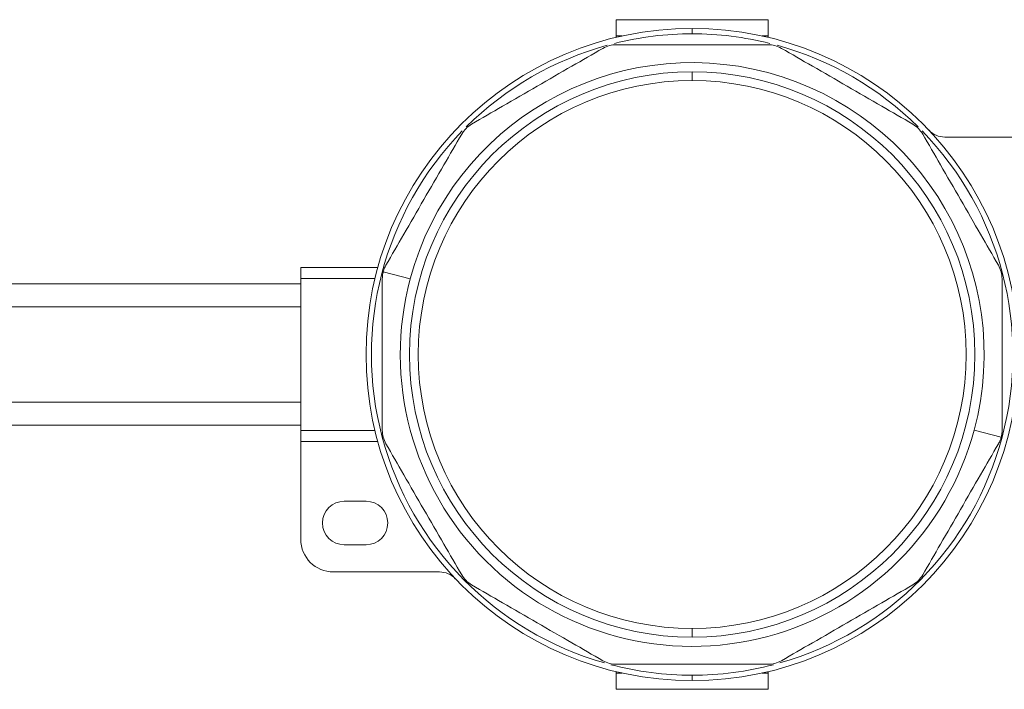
# Model space of a CAD drawing. Header units: millimetres. Extents: x -456 to 1926, y -70 to 431.
# Tile 15 of 44: x -150 to -59, y 369 to 431. Entities that reach past the tile are written whole.
import ezdxf

# ---------------------------------------------------------------- set-up
doc = ezdxf.new("R2010")
doc.units = ezdxf.units.MM
doc.linetypes.add('SLD-Solid', pattern=[0])

msp = doc.modelspace()

# ---------------------------------------------------------------- linework, layer by layer
at = {"color": 7, "linetype": 'SLD-Solid', "lineweight": 18}
for p, q in [((-95.186, 430.942), (-81.186, 430.942)), ((-95.186, 429.442), (-95.186, 430.942)), ((-81.186, 430.942), (-81.186, 429.442)), ((-94.628, 429.442), (-95.186, 429.442)), ((-95.186, 429.314), (-95.186, 429.442)), ((-88.186, 429.642), (-88.186, 430.142)), ((-81.186, 429.442), (-81.743, 429.442)), ((-81.186, 429.442), (-81.186, 429.314)), ((-88.186, 425.342), (-88.186, 426.142)), ((-64.948, 420.142), (-55.186, 420.142)), ((-117.099, 408.142), (-124.186, 408.142)), ((-124.186, 407.142), (-124.186, 408.142)), ((-114.119, 407.091), (-116.6, 407.756)), ((-124.186, 406.642), (-184.596, 406.642)), ((-117.357, 407.142), (-124.186, 407.142)), ((-124.186, 393.142), (-124.186, 407.142)), ((-124.186, 404.517), (-184.596, 404.517)), ((-124.186, 395.767), (-184.596, 395.767)), ((-184.596, 393.642), (-124.186, 393.642)), ((-117.357, 393.142), (-124.186, 393.142)), ((-124.186, 392.142), (-124.186, 393.142)), ((-62.252, 393.194), (-59.771, 392.529)), ((-117.099, 392.142), (-124.186, 392.142)), ((-124.186, 383.142), (-124.186, 392.142)), ((-118.186, 386.642), (-120.186, 386.642)), ((-120.186, 382.642), (-118.186, 382.642)), ((-111.423, 380.142), (-121.186, 380.142)), ((-88.186, 374.942), (-88.186, 374.142)), ((-95.186, 370.842), (-95.186, 370.971)), ((-95.186, 370.842), (-94.628, 370.842)), ((-95.186, 369.342), (-95.186, 370.842)), ((-88.186, 370.642), (-88.186, 370.142)), ((-81.743, 370.842), (-81.186, 370.842)), ((-81.186, 370.971), (-81.186, 370.842)), ((-81.186, 370.842), (-81.186, 369.342)), ((-81.186, 369.342), (-95.186, 369.342))]:
    msp.add_line(p, q, dxfattribs=at)
for centre, radius, start, end in [((-88.186, 400.142), 30, 90, 270), ((-88.186, 400.142), 29.5, 90, 104.00923), ((-88.186, 400.142), 30, 270, 90), ((-88.186, 400.142), 29.5, 75.99077, 90), ((-88.186, 400.142), 29.5, 105.34067, 134.7625), ((-88.186, 400.142), 29.5, 45.2375, 74.65933), ((-88.186, 400.142), 26.848, 345, 165), ((-88.186, 400.142), 26, 90, 270), ((-88.186, 400.142), 26, 270, 90), ((-88.186, 400.142), 25.2, 90, 270), ((-88.186, 400.142), 25.2, 270, 90), ((-88.186, 400.142), 29.5, 135.77528, 254.1101), ((-88.186, 400.142), 29.5, 285.8899, 44.22472), ((-64.948, 422.142), 2, 223.43254, 270), ((-88.186, 400.142), 26.848, 165, 345), ((-120.186, 384.642), 2, 90, 270), ((-118.186, 384.642), 2, 270, 90), ((-121.186, 383.142), 3, 180, 270), ((-111.423, 378.142), 2, 43.43254, 90), ((-88.186, 400.142), 29.5, 255.28934, 270), ((-88.186, 400.142), 29.5, 270, 284.71066)]:
    msp.add_arc(centre, radius, start, end, dxfattribs=at)
for points in [[(-95.152, 428.642), (-95.372, 428.628), (-95.81, 428.599), (-96.205, 428.405), (-96.402, 428.307)], [(-79.969, 428.307), (-80.166, 428.405), (-80.561, 428.599), (-80.999, 428.628), (-81.219, 428.642)], [(-108.469, 421.341), (-108.652, 421.219), (-109.017, 420.974), (-109.262, 420.609), (-109.384, 420.426)], [(-66.987, 420.426), (-67.109, 420.609), (-67.354, 420.974), (-67.719, 421.219), (-67.902, 421.341)], [(-59.686, 407.109), (-59.7, 407.329), (-59.729, 407.767), (-59.923, 408.162), (-60.021, 408.359)], [(-116.686, 393.176), (-116.671, 392.956), (-116.642, 392.518), (-116.448, 392.123), (-116.351, 391.926)], [(-109.384, 379.859), (-109.262, 379.676), (-109.017, 379.311), (-108.652, 379.066), (-108.469, 378.944)], [(-67.902, 378.944), (-67.719, 379.066), (-67.354, 379.311), (-67.109, 379.676), (-66.987, 379.859)], [(-96.402, 371.977), (-96.205, 371.88), (-95.81, 371.686), (-95.372, 371.657), (-95.152, 371.642)], [(-81.219, 371.642), (-80.999, 371.657), (-80.561, 371.686), (-80.166, 371.88), (-79.969, 371.977)]]:
    msp.add_open_spline(points, degree=3, dxfattribs=at)
for points, knots in [([(-95.152, 428.642), (-94.063, 428.642), (-91.758, 428.642), (-88.187, 428.642), (-84.615, 428.642), (-82.309, 428.642), (-81.219, 428.642)], [0, 0, 0, 0, 0.236329, 0.499843, 0.763462, 1, 1, 1, 1]), ([(-108.469, 421.341), (-107.525, 421.886), (-105.53, 423.038), (-102.438, 424.823), (-99.344, 426.609), (-97.347, 427.762), (-96.402, 428.307)], [0, 0, 0, 0, 0.236422, 0.499664, 0.763434, 1, 1, 1, 1]), ([(-79.969, 428.307), (-79.025, 427.763), (-77.029, 426.61), (-73.936, 424.825), (-70.843, 423.039), (-68.846, 421.886), (-67.902, 421.341)], [0, 0, 0, 0, 0.236379, 0.499917, 0.763509, 1, 1, 1, 1]), ([(-116.351, 408.359), (-115.806, 409.303), (-114.654, 411.298), (-112.869, 414.39), (-111.083, 417.483), (-109.929, 419.481), (-109.384, 420.426)], [0, 0, 0, 0, 0.236407, 0.499638, 0.763417, 1, 1, 1, 1]), ([(-66.987, 420.426), (-66.442, 419.482), (-65.29, 417.486), (-63.504, 414.393), (-61.718, 411.299), (-60.566, 409.303), (-60.021, 408.359)], [0, 0, 0, 0, 0.236426, 0.49999, 0.763559, 1, 1, 1, 1]), ([(-116.6, 407.756), (-116.627, 407.638), (-116.677, 407.423), (-116.683, 407.207), (-116.686, 407.109)], [0, 0, 0, 0, 0.5494201, 1, 1, 1, 1]), ([(-116.351, 408.359), (-116.409, 408.25), (-116.51, 408.058), (-116.573, 407.847), (-116.6, 407.756)], [0, 0, 0, 0, 0.570321, 1, 1, 1, 1]), ([(-116.686, 393.176), (-116.686, 394.266), (-116.686, 396.572), (-116.686, 400.143), (-116.686, 403.714), (-116.686, 406.018), (-116.686, 407.109)], [0, 0, 0, 0, 0.236595, 0.500157, 0.763328, 1, 1, 1, 1]), ([(-59.686, 407.109), (-59.686, 406.018), (-59.686, 403.713), (-59.686, 400.142), (-59.686, 396.571), (-59.686, 394.267), (-59.686, 393.176)], [0, 0, 0, 0, 0.236595, 0.500157, 0.763328, 1, 1, 1, 1]), ([(-59.771, 392.529), (-59.744, 392.647), (-59.695, 392.862), (-59.688, 393.078), (-59.686, 393.176)], [0, 0, 0, 0, 0.5494201, 1, 1, 1, 1]), ([(-60.021, 391.926), (-59.963, 392.035), (-59.861, 392.227), (-59.798, 392.438), (-59.771, 392.529)], [0, 0, 0, 0, 0.570321, 1, 1, 1, 1]), ([(-109.384, 379.859), (-109.929, 380.803), (-111.081, 382.799), (-112.867, 385.892), (-114.653, 388.985), (-115.806, 390.982), (-116.351, 391.926)], [0, 0, 0, 0, 0.236426, 0.49999, 0.763559, 1, 1, 1, 1]), ([(-60.021, 391.926), (-60.565, 390.982), (-61.717, 388.987), (-63.503, 385.895), (-65.288, 382.801), (-66.442, 380.804), (-66.987, 379.859)], [0, 0, 0, 0, 0.236407, 0.499638, 0.763417, 1, 1, 1, 1]), ([(-96.402, 371.977), (-97.346, 372.522), (-99.342, 373.675), (-102.435, 375.46), (-105.528, 377.246), (-107.525, 378.399), (-108.469, 378.944)], [0, 0, 0, 0, 0.236379, 0.499917, 0.763509, 1, 1, 1, 1]), ([(-67.902, 378.944), (-68.846, 378.399), (-70.841, 377.247), (-73.934, 375.462), (-77.027, 373.676), (-79.024, 372.523), (-79.969, 371.977)], [0, 0, 0, 0, 0.236422, 0.499664, 0.763434, 1, 1, 1, 1]), ([(-81.219, 371.642), (-82.308, 371.642), (-84.613, 371.642), (-88.184, 371.642), (-91.756, 371.642), (-94.062, 371.642), (-95.152, 371.642)], [0, 0, 0, 0, 0.2363295, 0.4998434, 0.7634619, 1, 1, 1, 1])]:
    msp.add_open_spline(points, degree=3, knots=knots, dxfattribs=at)

doc.saveas('drawing.dxf')
